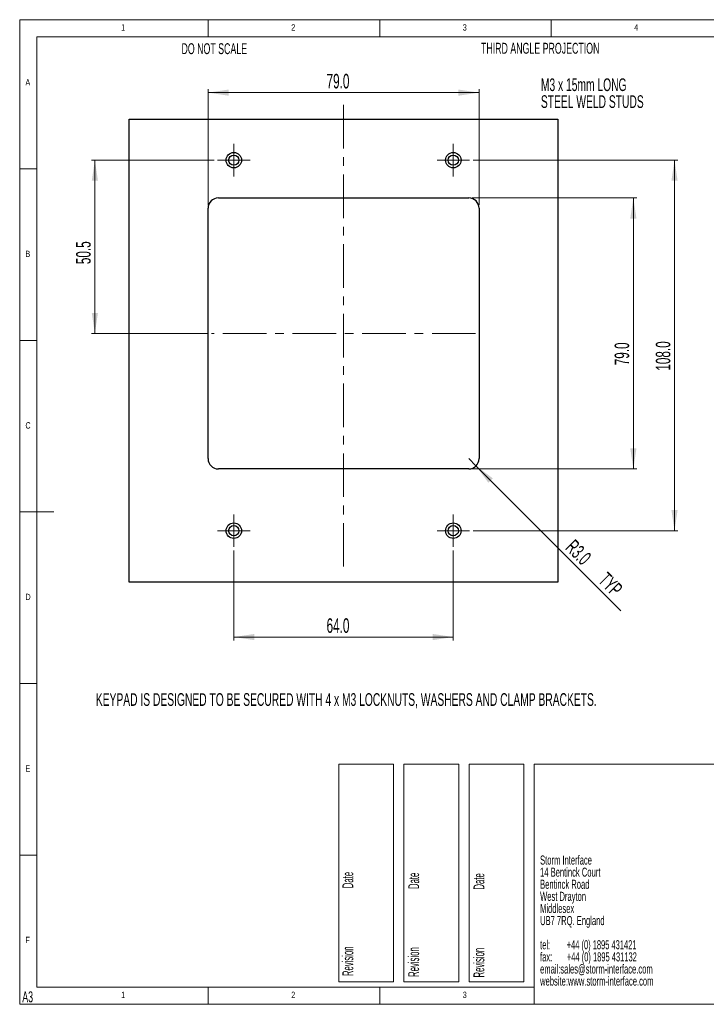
# Paper-space layout 'Sheet6' of a CAD drawing. Header units: millimetres. Extents: x 5 to 415, y 5 to 292.
# Tile 1 of 7: x 5 to 205, y 5 to 292. Entities that reach past the tile are written whole.
import ezdxf

# ---------------------------------------------------------------- set-up
doc = ezdxf.new("R2010")
doc.units = ezdxf.units.MM
doc.linetypes.add('CENTERX2', pattern=[20.32, 12.7, -2.54, 2.54, -2.54])
doc.styles.add('SLDTEXTSTYLE0', font='TXT', dxfattribs={"width": 0.605})
doc.styles.add('SLDTEXTSTYLE1', font='TXT', dxfattribs={"width": 0.75})
doc.styles.add('SLDTEXTSTYLE2', font='TXT', dxfattribs={"width": 0.567742})
doc.styles.add('SLDTEXTSTYLE3', font='TXT', dxfattribs={"width": 0.57})
doc.styles.add('SLDTEXTSTYLE4', font='TXT', dxfattribs={"width": 0.532308})
doc.dimstyles.new('SLDDIMSTYLE0', dxfattribs={"dimtxt": 4.10931, "dimasz": 6, "dimexe": 0, "dimexo": 0.0625, "dimgap": 1.027327, "dimtad": 1, "dimdec": 1, "dimrnd": 1e-09, "dimzin": 4, "dimdsep": 46, "dimtxsty": 'SLDTEXTSTYLE0', "dimsah": 1, "dimcen": 0.09, "dimadec": 0, "dimazin": 1, "dimtfac": 1, "dimtdec": 1, "dimtofl": 0, "dimtmove": 0, "dimatfit": 3, "dimfxl": 1, "dimfrac": 2, "dimtolj": 1, "dimtzin": 12, "dimarcsym": 0})
doc.dimstyles.new('SLDDIMSTYLE1', dxfattribs={"dimtxt": 4.10931, "dimasz": 6, "dimexe": 0, "dimexo": 0.0625, "dimgap": 1.027327, "dimtad": 1, "dimdec": 1, "dimrnd": 1e-09, "dimzin": 12, "dimdsep": 46, "dimtxsty": 'SLDTEXTSTYLE0', "dimsah": 1, "dimcen": 0.09, "dimadec": 0, "dimazin": 3, "dimtfac": 1, "dimtdec": 1, "dimtofl": 0, "dimtmove": 0, "dimatfit": 3, "dimfxl": 1, "dimfrac": 2, "dimtolj": 1, "dimtzin": 12, "dimarcsym": 0})
doc.dimstyles.new('SLDDIMSTYLE3', dxfattribs={"dimtxt": 4.10931, "dimasz": 6, "dimexe": 0, "dimexo": 0.0625, "dimgap": 1.027327, "dimtad": 1, "dimdec": 1, "dimrnd": 1e-09, "dimzin": 4, "dimdsep": 46, "dimtxsty": 'SLDTEXTSTYLE0', "dimsah": 1, "dimcen": 0, "dimadec": 0, "dimazin": 1, "dimtfac": 1, "dimtdec": 1, "dimtofl": 0, "dimtmove": 0, "dimatfit": 3, "dimfxl": 1, "dimfrac": 2, "dimtolj": 1, "dimtzin": 12, "dimarcsym": 0})

# ---------------------------------------------------------------- blocks, each defined once
blk = doc.blocks.new('SW_NOTE_30')
at = {"color": 0, "linetype": 'Continuous', "lineweight": 0, "attachment_point": 1}
for s, insert, char_height, style in [('Storm Interface', (0, 3.4), 2.6458, 'SLDTEXTSTYLE0'), ('14 Bentinck Court', (0, -0.13), 2.6458, 'SLDTEXTSTYLE0'), ('Bentinck Road', (0, -3.66), 2.6458, 'SLDTEXTSTYLE0'), ('West Drayton', (0, -7.18), 2.6458, 'SLDTEXTSTYLE0'), ('Middlesex', (0, -10.71), 2.646, 'SLDTEXTSTYLE0'), ('UB7 7RQ. England', (0, -14.24), 2.6458, 'SLDTEXTSTYLE0'), ('tel:        +44 (0) 1895 431421', (0, -21.29), 2.6458, 'SLDTEXTSTYLE2'), ('fax:       +44 (0) 1895 431132', (0, -24.82), 2.6458, 'SLDTEXTSTYLE3'), ('email:sales@storm-interface.com', (0, -28.35), 2.6458, 'SLDTEXTSTYLE0'), ('website:www.storm-interface.com', (0, -31.88), 2.6458, 'SLDTEXTSTYLE0')]:
    blk.add_mtext(s, dxfattribs=dict(at, insert=insert, char_height=char_height, style=style))
blk = doc.blocks.new('_D_22')
at = {"color": 7, "linetype": 'Continuous', "lineweight": 18}
for p, q in [((136.92, 240.05), (184.92, 240.05)), ((183.92, 240.05), (183.92, 161.05)), ((136.92, 161.05), (184.92, 161.05))]:
    blk.add_line(p, q, dxfattribs=at)
for points in [[(183.92, 240.05), (183.02, 234.05), (184.82, 234.05)], [(183.92, 161.05), (184.82, 167.05), (183.02, 167.05)]]:
    blk.add_solid(points, dxfattribs=at)
at = {"color": 7, "linetype": 'Continuous', "lineweight": 18, "insert": (178.46, 191.26), "char_height": 4.233, "attachment_point": 1, "rotation": 90, "style": 'SLDTEXTSTYLE0'}
blk.add_mtext('79.0', dxfattribs=at)
blk = doc.blocks.new('_D_23')
at = {"color": 7, "linetype": 'Continuous', "lineweight": 18}
for p, q in [((137.17, 251.05), (196.92, 251.05)), ((195.92, 251.05), (195.92, 143.05)), ((137.17, 143.05), (196.92, 143.05))]:
    blk.add_line(p, q, dxfattribs=at)
for points in [[(195.92, 251.05), (195.02, 245.05), (196.82, 245.05)], [(195.92, 143.05), (196.82, 149.05), (195.02, 149.05)]]:
    blk.add_solid(points, dxfattribs=at)
at = {"color": 7, "linetype": 'Continuous', "lineweight": 18, "insert": (190.46, 189.69), "char_height": 4.233, "attachment_point": 1, "rotation": 90, "style": 'SLDTEXTSTYLE0'}
blk.add_mtext('108.0', dxfattribs=at)
blk = doc.blocks.new('_D_24')
at = {"color": 7, "linetype": 'Continuous', "lineweight": 18}
for p, q in [((61.67, 251.05), (25.92, 251.05)), ((26.92, 200.55), (26.92, 251.05)), ((59.92, 200.55), (25.92, 200.55))]:
    blk.add_line(p, q, dxfattribs=at)
for points in [[(26.92, 251.05), (26.02, 245.05), (27.82, 245.05)], [(26.92, 200.55), (27.82, 206.55), (26.02, 206.55)]]:
    blk.add_solid(points, dxfattribs=at)
at = {"color": 7, "linetype": 'Continuous', "lineweight": 18, "insert": (21.46, 220.74), "char_height": 4.233, "attachment_point": 1, "rotation": 90, "style": 'SLDTEXTSTYLE0'}
blk.add_mtext('50.5', dxfattribs=at)
blk = doc.blocks.new('_D_25')
at = {"color": 7, "linetype": 'Continuous', "lineweight": 18}
for p, q in [((59.92, 238.05), (59.92, 271.74)), ((59.92, 270.74), (138.92, 270.74)), ((138.92, 238.05), (138.92, 271.74))]:
    blk.add_line(p, q, dxfattribs=at)
for points in [[(59.92, 270.74), (65.92, 269.84), (65.92, 271.64)], [(138.92, 270.74), (132.92, 271.64), (132.92, 269.84)]]:
    blk.add_solid(points, dxfattribs=at)
at = {"color": 7, "linetype": 'Continuous', "lineweight": 18, "insert": (94.47, 276.2), "char_height": 4.233, "attachment_point": 1, "style": 'SLDTEXTSTYLE0'}
blk.add_mtext('79.0', dxfattribs=at)
blk = doc.blocks.new('_D_26')
at = {"color": 7, "linetype": 'Continuous', "lineweight": 18}
for p, q in [((67.42, 137.3), (67.42, 111.05)), ((131.42, 137.3), (131.42, 111.05)), ((67.42, 112.05), (131.42, 112.05))]:
    blk.add_line(p, q, dxfattribs=at)
for points in [[(67.42, 112.05), (73.42, 111.15), (73.42, 112.95)], [(131.42, 112.05), (125.42, 112.95), (125.42, 111.15)]]:
    blk.add_solid(points, dxfattribs=at)
at = {"color": 7, "linetype": 'Continuous', "lineweight": 18, "insert": (94.47, 117.51), "char_height": 4.233, "attachment_point": 1, "style": 'SLDTEXTSTYLE0'}
blk.add_mtext('64.0', dxfattribs=at)
blk = doc.blocks.new('_D_27')
at = {"color": 7, "linetype": 'Continuous', "lineweight": 18}
for q in [(135.92, 164.05), (180.3, 119.67)]:
    blk.add_line((138.04, 161.93), q, dxfattribs=at)
blk.add_solid([(138.04, 161.93), (141.64, 157.05), (142.92, 158.33)], dxfattribs=at)
at = {"color": 7, "linetype": 'Continuous', "lineweight": 18, "char_height": 4.233, "attachment_point": 1, "rotation": 315, "style": 'SLDTEXTSTYLE0'}
for s, insert in [('R3.0', (166.86, 140.82)), ('TYP', (176.41, 131.27))]:
    blk.add_mtext(s, dxfattribs=dict(at, insert=insert))
blk = doc.blocks.new('SW_CENTERMARKSYMBOL_12')
at = {"color": 0, "linetype": 'Continuous', "lineweight": 0}
for p, q in [((0, 2.5), (0, 4.75)), ((-2.5, 0), (-4.75, 0)), ((0, 0), (-2.5, 0)), ((0, 0), (0, 2.5)), ((0, 0), (0, -2.5)), ((0, 0), (2.5, 0)), ((2.5, 0), (4.75, 0)), ((0, -2.5), (0, -4.75))]:
    blk.add_line(p, q, dxfattribs=at)
blk = doc.blocks.new('SW_CENTERMARKSYMBOL_13')
at = {"color": 0, "linetype": 'Continuous', "lineweight": 0}
for p, q in [((0, 2.5), (0, 4.75)), ((-2.5, 0), (-4.75, 0)), ((0, 0), (-2.5, 0)), ((0, 0), (0, 2.5)), ((0, 0), (0, -2.5)), ((0, 0), (2.5, 0)), ((2.5, 0), (4.75, 0)), ((0, -2.5), (0, -4.75))]:
    blk.add_line(p, q, dxfattribs=at)
blk = doc.blocks.new('SW_CENTERMARKSYMBOL_14')
at = {"color": 0, "linetype": 'Continuous', "lineweight": 0}
for p, q in [((0, 2.5), (0, 4.75)), ((-2.5, 0), (-4.75, 0)), ((0, 0), (-2.5, 0)), ((0, 0), (0, 2.5)), ((0, 0), (0, -2.5)), ((0, 0), (2.5, 0)), ((2.5, 0), (4.75, 0)), ((0, -2.5), (0, -4.75))]:
    blk.add_line(p, q, dxfattribs=at)
blk = doc.blocks.new('SW_CENTERMARKSYMBOL_15')
at = {"color": 0, "linetype": 'Continuous', "lineweight": 0}
for p, q in [((0, 2.5), (0, 4.75)), ((-2.5, 0), (-4.75, 0)), ((0, 0), (-2.5, 0)), ((0, 0), (0, 2.5)), ((0, 0), (0, -2.5)), ((0, 0), (2.5, 0)), ((2.5, 0), (4.75, 0)), ((0, -2.5), (0, -4.75))]:
    blk.add_line(p, q, dxfattribs=at)
blk = doc.blocks.new('SW_NOTE_34')
at = {"color": 0, "linetype": 'Continuous', "lineweight": 0, "char_height": 3.7042, "attachment_point": 1, "style": 'SLDTEXTSTYLE0'}
for s, insert in [('M3 x 15mm LONG', (-49.87, 6.83)), ('STEEL WELD STUDS', (-49.87, 1.9))]:
    blk.add_mtext(s, dxfattribs=dict(at, insert=insert))

psp = doc.layouts.new('Sheet6')

# ---------------------------------------------------------------- linework, layer by layer
at = {"color": 7, "linetype": 'Continuous', "lineweight": 18}
for p, q in [((415, 292), (5, 292)), ((5, 292), (5, 5)), ((60, 287), (60, 292)), ((110, 292), (110, 287)), ((160, 287), (160, 292)), ((410, 287), (10, 287)), ((10, 287), (10, 10)), ((10, 248.5), (5, 248.5)), ((5, 198.5), (10, 198.5)), ((5, 148.5), (15, 148.5)), ((5, 98.5), (10, 98.5)), ((98, 75), (114, 75)), ((98, 75), (98, 11.5)), ((114, 75), (114, 11.5)), ((117, 75), (133, 75)), ((117, 75), (117, 11.5)), ((133, 75), (133, 11.5)), ((136, 75), (152, 75)), ((136, 75), (136, 11.5)), ((152, 75), (152, 11.5)), ((415, 75), (155, 75)), ((155, 75), (155, 5)), ((10, 48.5), (5, 48.5)), ((98, 11.5), (114, 11.5)), ((117, 11.5), (133, 11.5)), ((136, 11.5), (152, 11.5)), ((10, 10), (155, 10)), ((60, 5), (60, 10)), ((110, 10), (110, 5)), ((5, 5), (415, 5)), ((123.11, 5), (123.11, 5))]:
    psp.add_line(p, q, dxfattribs=at)
at = {"color": 7, "linetype": 'CENTERX2', "lineweight": 18}
for p, q in [((99.42, 267.19), (99.42, 131.51)), ((137.92, 200.55), (60.92, 200.55))]:
    psp.add_line(p, q, dxfattribs=at)
at = {"color": 7, "linetype": 'Continuous', "lineweight": 25}
for p, q in [((36.92, 263.05), (161.92, 263.05)), ((36.92, 128.05), (36.92, 263.05)), ((161.92, 263.05), (161.92, 128.05)), ((62.92, 240.05), (135.92, 240.05)), ((59.92, 164.05), (59.92, 237.05)), ((138.92, 237.05), (138.92, 164.05)), ((135.92, 161.05), (62.92, 161.05)), ((161.92, 128.05), (36.92, 128.05))]:
    psp.add_line(p, q, dxfattribs=at)
for centre, radius in [((67.42, 251.05), 2.25), ((131.42, 251.05), 2.25), ((67.42, 251.05), 1.5), ((131.42, 251.05), 1.5), ((67.42, 143.05), 2.25), ((67.42, 143.05), 1.5), ((131.42, 143.05), 2.25), ((131.42, 143.05), 1.5)]:
    psp.add_circle(centre, radius, dxfattribs=at)
for centre, start, end in [((62.92, 237.05), 90, 180), ((135.92, 237.05), 0, 90), ((62.92, 164.05), 180, 270), ((135.92, 164.05), 270, 0)]:
    psp.add_arc(centre, 3, start, end, dxfattribs=at)

# ---------------------------------------------------------------- block references
at = {"color": 7, "linetype": 'Continuous', "lineweight": 0}
for name, p in [('SW_NOTE_34', (206.83, 268.07)), ('SW_CENTERMARKSYMBOL_12', (67.42, 251.05)), ('SW_CENTERMARKSYMBOL_13', (131.42, 251.05)), ('SW_CENTERMARKSYMBOL_14', (67.42, 143.05)), ('SW_CENTERMARKSYMBOL_15', (131.42, 143.05)), ('SW_NOTE_30', (156.73, 44.97))]:
    psp.add_blockref(name, p, dxfattribs=at)

# ---------------------------------------------------------------- texts
at = {"color": 7, "linetype": 'Continuous', "lineweight": 0, "attachment_point": 1}
for s, insert, char_height, style in [('1', (34.58, 290.67), 1.85, 'SLDTEXTSTYLE1'), ('2', (84.17, 290.67), 1.85, 'SLDTEXTSTYLE1'), ('3', (134.17, 290.67), 1.85, 'SLDTEXTSTYLE1'), ('4', (184.17, 290.67), 1.85, 'SLDTEXTSTYLE1'), ('DO NOT SCALE', (52.17, 285.14), 3.175, 'SLDTEXTSTYLE0'), ('THIRD ANGLE PROJECTION', (139.49, 285.26), 3.175, 'SLDTEXTSTYLE0'), ('A', (6.67, 274.67), 1.85, 'SLDTEXTSTYLE1'), ('B', (6.67, 224.67), 1.85, 'SLDTEXTSTYLE1'), ('C', (6.67, 174.67), 1.85, 'SLDTEXTSTYLE1'), ('D', (6.67, 124.67), 1.85, 'SLDTEXTSTYLE1'), ('KEYPAD IS DESIGNED TO BE SECURED WITH 4 x M3 LOCKNUTS, WASHERS AND CLAMP BRACKETS.', (27.2, 95.69), 3.7042, 'SLDTEXTSTYLE0'), ('E', (6.67, 74.67), 1.85, 'SLDTEXTSTYLE1'), ('F', (6.67, 24.67), 1.85, 'SLDTEXTSTYLE1'), ('A3', (5.76, 8.76), 3.175, 'SLDTEXTSTYLE0'), ('1', (34.58, 8.67), 1.85, 'SLDTEXTSTYLE1'), ('2', (84.17, 8.67), 1.85, 'SLDTEXTSTYLE1'), ('3', (134.17, 8.67), 1.85, 'SLDTEXTSTYLE1')]:
    psp.add_mtext(s, dxfattribs=dict(at, insert=insert, char_height=char_height, style=style))
at = {"color": 7, "linetype": 'Continuous', "lineweight": 0, "char_height": 3.175, "attachment_point": 1, "rotation": 90, "style": 'SLDTEXTSTYLE4'}
for insert in [(99.08, 13.21), (118.28, 12.97), (137.31, 12.81)]:
    psp.add_mtext('Revision                           Date', dxfattribs=dict(at, insert=insert))

# ---------------------------------------------------------------- dimensions: what is measured, and where the dimension line sits
at = {"color": 7, "linetype": 'Continuous', "lineweight": 18}
for base, p1, p2, picture, middle in [((138.92, 270.74), (59.92, 237.05), (138.92, 237.05), '_D_25', (99.96, 270.74)), ((131.42, 112.05), (67.42, 138.3), (131.42, 138.3), '_D_26', (99.96, 112.05))]:
    dim = psp.add_linear_dim(base=base, p1=p1, p2=p2, dimstyle='SLDDIMSTYLE0', dxfattribs=at)
    dim.commit()
    dim.dimension.update_dxf_attribs({"geometry": picture, "text_midpoint": middle, "dimtype": 160})
for base, p1, p2, dimstyle, picture, middle in [((26.92, 251.05), (60.92, 200.55), (62.67, 251.05), 'SLDDIMSTYLE1', '_D_24', (26.92, 226.22)), ((195.92, 143.05), (136.17, 251.05), (136.17, 143.05), 'SLDDIMSTYLE0', '_D_23', (195.92, 196.75)), ((183.92, 161.05), (135.92, 240.05), (135.92, 161.05), 'SLDDIMSTYLE0', '_D_22', (183.92, 196.75))]:
    dim = psp.add_linear_dim(base=base, p1=p1, p2=p2, angle=90, dimstyle=dimstyle, dxfattribs=at)
    dim.commit()
    dim.dimension.update_dxf_attribs({"geometry": picture, "text_midpoint": middle, "dimtype": 160})
dim = psp.add_radius_dim(center=(135.92, 164.05), mpoint=(138.04, 161.93), text='<> TYP', dimstyle='SLDDIMSTYLE3', dxfattribs=at)
dim.commit()
dim.dimension.update_dxf_attribs({"geometry": '_D_27', "text_midpoint": (171.72, 128.24), "dimtype": 164})

doc.saveas('drawing.dxf')
